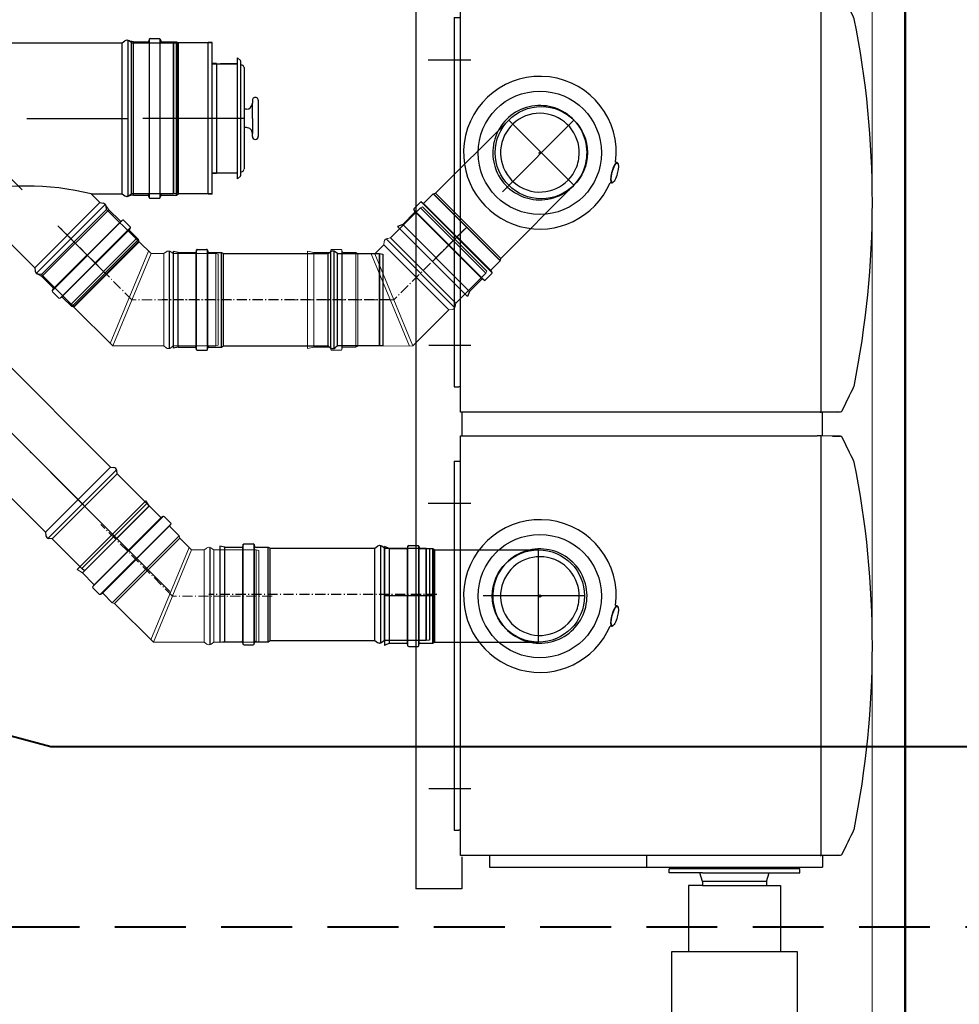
# Model space of a CAD drawing. Header units: millimetres. Extents: x -26820 to -12632, y -5851 to 1958.
# Tile 44 of 95: x -18348 to -18236, y -299 to -182. Entities that reach past the tile are written whole.
import ezdxf
from ezdxf.lldxf.tags import DXFTag

# ---------------------------------------------------------------- set-up
doc = ezdxf.new("R2010")
doc.units = ezdxf.units.MM
for name, pattern in [('ACAD_ISO10W100', [18.5, 12, -3, 0.5, -3]), ('AUSGEZOGEN', [0]), ('DASHED', [181.05, 120.7, -60.35])]:
    doc.linetypes.add(name, pattern=pattern)
for name, color, linetype, lineweight in [('A-INW-SC', 30, 'Continuous', 13), ('GAZ', 50, 'GAS_LINE', 50), ('Oś symetrii', 5, 'ACAD_ISO10W100', 20), ('Rysunek', 7, 'Continuous', 40), ('SAN_Przewody powrotne CO na rzucie', 104, 'Continuous', 40)]:
    doc.layers.add(name, color=color, linetype=linetype, lineweight=lineweight)
for name, color, linetype in [('Jeremias - linie zewnetrzne', 7, 'Continuous'), ('Jeremias - opisy', 1, 'Continuous'), ('Jeremias - osie', 5, 'DASHED'), ('Pomocnicze', 1, 'Continuous')]:
    doc.layers.add(name, color=color, linetype=linetype)
doc.styles.get("Standard").update_dxf_attribs({"font": 'arial.ttf'})
tags = doc.linetypes.add('GAS_LINE', pattern='A,12.7,-5.08,["GAS",Standard,S=2.54,R=0,X=-2.54,Y=-1.27],-6.35', length=24.13).pattern_tags.tags
tags[6] = DXFTag(74, 10)

# ---------------------------------------------------------------- blocks, each defined once
blk = doc.blocks.new('boven aanzicht con')
for p, q in [((4073.8, 1337.8), (4073.8, 1287.7)), ((4413.8, 1338.5), (4413.8, 1287.7)), ((4304.7, 1205.5), (4301.2, 1205.5)), ((4303, 1207.2), (4303, 1203.7))]:
    blk.add_line(p, q)
at = {"color": 0}
for p, q in [((4463.9, 1307.5), (4023.9, 1307.5)), ((4023.9, 1307.5), (4023.9, 1305.8)), ((4023.9, 1305.8), (4023.9, 1303.2)), ((4023.9, 1303.2), (4023.9, 1302.3)), ((4463.9, 1307.5), (4463.9, 1305.8)), ((4463.9, 1305.8), (4463.9, 1303.2)), ((4463.9, 1303.2), (4463.9, 1302.3)), ((3993.9, 1300.3), (4493.9, 1300.3)), ((3993.9, 871.3), (3993.9, 1300.3)), ((4023.9, 1300.3), (4023.9, 1302.3)), ((4463.9, 1302.3), (4463.9, 1300.3)), ((4493.9, 1300.3), (4493.9, 875.1)), ((4267.1, 1119.9), (4267.1, 1121.9)), ((4267.3, 1119), (4267.7, 1118.4)), ((4291.3, 1113.4), (4291.7, 1114.9)), ((4290, 1112.4), (4290.6, 1112.7)), ((3993.8, 870.5), (3993.8, 870.3)), ((3993.8, 870.4), (3994.2, 851)), ((3994.2, 850.6), (3993.8, 870.3)), ((3993.8, 870.8), (3993.8, 870.3)), ((3993.9, 870.8), (3993.9, 870.3)), ((3993.9, 870.3), (3994.9, 870.3)), ((3994.9, 870.3), (4492.8, 870.3)), ((4492.8, 870.3), (4493.8, 870.3)), ((4493.5, 851.1), (4493.9, 870.4)), ((4493.9, 870.3), (4493.9, 875.1)), ((4493.9, 870.3), (4493.9, 870.5)), ((4493.5, 848.3), (4493.6, 854.8))]:
    blk.add_line(p, q, dxfattribs=at)
blk.add_circle((4302.9, 1205.6), 73.5, dxfattribs=at)
for centre, radius, start, end in [((4023.4, 1301.3), 1, 270, 294.4698), ((4303, 1205.5), 91, 82.8298, 246.7741), ((4303, 1205.5), 91, 262.8458, 82.833), ((4464.3, 1301.3), 1, 245.5302, 270), ((4303, 1205.5), 56.2, 76.7634, 133.2366), ((4295.7, 1178.3), 84.3, 73.8349, 76.2255), ((4303, 1205.5), 56.2, 16.7634, 73.2366), ((4303, 1205.5), 56.2, 136.7634, 193.2366), ((4303, 1205.5), 46.9, 262.3398, 247.5407), ((4303, 1205.5), 56.2, 133.2366, 136.7634), ((4303, 1205.5), 56.2, 13.2366, 16.7634), ((4303, 1205.5), 56.2, 316.7634, 13.2366), ((4303, 1205.5), 56.2, 193.2366, 196.7634), ((4303, 1205.5), 56.2, 196.7634, 253.638), ((4303, 1205.5), 47, 249.1044, 260.8956), ((4303, 1205.5), 56.2, 256.362, 313.2366), ((4303, 1205.5), 56.2, 313.2366, 316.7634), ((4303, 1205.5), 56.2, 253.638, 256.362), ((4643.9, 862.8), 649.8, 180.5382, 181.3738), ((3996.3, 847.1), 2, 180.8133, 242.8265), ((4491.4, 847.1), 2, 296.1028, 359.1617), ((4244.4, 1927.4), 1118.2, 258.651, 281.2547)]:
    blk.add_arc(centre, radius, start, end, dxfattribs=at)
blk.add_ellipse((4279.1, 1116.2), major_axis=(11.6, -3.1), ratio=0.258819, dxfattribs=at)
for points, knots in [([(4248.3, 1192.6), (4248.3, 1192.5), (4248.3, 1192.4), (4248.2, 1192.1), (4248.1, 1192.1), (4247.9, 1192)], [0, 0, 0, 0, 0.5, 0.5, 1, 1, 1, 1]), ([(4248.6, 1189.6), (4248.7, 1189.7), (4248.8, 1189.6), (4249.1, 1189.5), (4249.2, 1189.4), (4249.2, 1189.3)], [0, 0, 0, 0, 0.5, 0.5, 1, 1, 1, 1]), ([(4285.1, 1162.1), (4285.2, 1162), (4285.3, 1161.9), (4285.7, 1161.8), (4286, 1161.7), (4286.2, 1161.6)], [0.7770185, 0.7770185, 0.7770185, 0.7770185, 0.875, 0.875, 1, 1, 1, 1]), ([(4295.6, 1159.1), (4295.8, 1159), (4296.1, 1159), (4296.5, 1159), (4296.6, 1158.9), (4296.7, 1158.9)], [0, 0, 0, 0, 0.125, 0.125, 0.20416, 0.20416, 0.20416, 0.20416]), ([(3993.9, 871.3), (3993.9, 871.3), (3993.9, 871.3), (3993.9, 871.2), (3993.9, 871.1), (3993.8, 870.9), (3993.8, 870.8), (3993.9, 870.6), (3993.9, 870.4), (3993.9, 870.3)], [0.3740197, 0.3740197, 0.3740197, 0.3740197, 0.5, 0.5, 0.75, 0.75, 0.875, 0.875, 1, 1, 1, 1]), ([(4493.6, 856.7), (4493.6, 856.1), (4493.6, 855.4), (4493.6, 854.1), (4493.6, 853.5), (4493.5, 851.7), (4493.5, 850.6), (4493.5, 848.9), (4493.5, 848.3), (4493.5, 847.5), (4493.5, 847.3), (4493.4, 847.2)], [0, 0, 0, 0, 0.0625, 0.0625, 0.125, 0.125, 0.25, 0.25, 0.375, 0.375, 0.46456, 0.46456, 0.46456, 0.46456]), ([(4493.4, 847.2), (4493.5, 847.3), (4493.5, 847.6), (4493.5, 848), (4493.5, 848.1), (4493.5, 848.2)], [0.6013961, 0.6013961, 0.6013961, 0.6013961, 0.75, 0.75, 0.7995415, 0.7995415, 0.7995415, 0.7995415])]:
    blk.add_open_spline(points, degree=3, knots=knots, dxfattribs=at)
blk.add_rational_spline([(4290.6, 1112.7), (4295.2, 1115.2), (4281.7, 1119.3), (4268.1, 1123.5), (4267.1, 1119.9)], [1, 0.65756504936, 1, 0.657565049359, 1], degree=2, knots=[0, 0, 0, 0.5, 0.5, 1, 1, 1], dxfattribs=at)
for points, weights in [([(4267.1, 1119.9), (4267, 1119.5), (4267.3, 1119)], [1, 0.990816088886, 1]), ([(4291.7, 1114.9), (4291.7, 1115.1), (4291.7, 1115.2)], [1, 0.9992111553, 1])]:
    blk.add_rational_spline(points, weights, degree=2, dxfattribs=at)
for points in [[(3995.4, 845.3), (4005, 840.6), (4014.9, 835.8), (4025.1, 830.8)], [(4462.6, 830.8), (4472.8, 835.8), (4482.7, 840.6), (4492.3, 845.3)]]:
    blk.add_open_spline(points, degree=3, dxfattribs=at)
blk = doc.blocks.new('fl')
for p, q in [((-5, 38), (-5, 78)), ((-5, 78), (0, 78)), ((0, -78), (0, 78)), ((-15, 38), (-5, 41.4)), ((-15, -38), (-15, 38)), ((-5, 38), (-5, -38)), ((-15, -38), (-5, -41.4)), ((-5, -38), (-5, -78)), ((-5, -78), (0, -78))]:
    blk.add_line(p, q)
blk = doc.blocks.new('gbs-albi31_180_wzp')
at = {"layer": 'Jeremias - linie zewnetrzne'}
for p, q in [((-91.4, 148.9), (-92.5, 154.9)), ((-92.5, 154.9), (92.5, 154.9)), ((91.4, 148.9), (92.5, 154.9)), ((-91.4, 148.9), (-91.4, 131.4)), ((-91.4, 148.9), (91.4, 148.9)), ((91.4, 148.9), (91.4, 131.4)), ((-94.7, 129.8), (94.7, 129.8)), ((-94.3, 130), (-92.2, 130.4)), ((94.3, 130), (92.2, 130.4)), ((-95.1, 128.9), (-95.1, 117.8)), ((95.1, 128.9), (95.1, 117.8)), ((-94.7, 116.9), (94.7, 116.9)), ((-94.3, 116.8), (-92.2, 116.3)), ((-91.4, 115.3), (-91.4, 97.3)), ((91.4, 115.3), (91.4, 97.3)), ((94.3, 116.8), (92.2, 116.3)), ((-91.4, 97.3), (-90, 94.9)), ((-91.4, 97.3), (91.4, 97.3)), ((-90, 94.9), (90, 94.9)), ((-90, 54.9), (-90, 94.9)), ((91.4, 97.3), (90, 94.9)), ((90, 54.9), (90, 94.9)), ((-90.5, 54.9), (-90.5, 59.9)), ((-90.5, 59.9), (90.5, 59.9)), ((90.5, 54.9), (90.5, 59.9)), ((-90.5, 54.9), (90.5, 54.9)), ((-65.5, 49.9), (-65.5, 54.9)), ((-65.5, 54.9), (65.5, 54.9)), ((65.5, 49.9), (-65.5, 49.9)), ((-65, 54.9), (-65, 44.9)), ((65, 54.9), (65, 24.9)), ((65.5, 49.9), (65.5, 54.9)), ((-65, 44.9), (-65, 24.9)), ((65, 24.9), (65, 44.9)), ((65, 44.9), (65, 24.9)), ((65, 44.9), (65, 24.9)), ((-72, 24.9), (-68.8, 21.2)), ((-72, 24.9), (72, 24.9)), ((-65, 24.9), (65, 24.9)), ((72, 24.9), (68.8, 21.2)), ((-68, 20.9), (68, 20.9)), ((-63.8, 20.2), (-63.3, 18.9)), ((60.5, 16.9), (-60.3, 16.9)), ((-11, 14), (-11, 16.9)), ((11, 14), (11, 16.9)), ((63.8, 20.2), (63.3, 18.9)), ((-21.5, 7), (-18, 7)), ((21.5, 0), (-21.5, 0)), ((0, 7), (-18, 7)), ((0, 7), (18, 7)), ((21.5, 7), (18, 7))]:
    blk.add_line(p, q, dxfattribs=at)
for centre, radius, start, end in [((-94.1, 128.9), 1.03, 101.7683, 180), ((-92.4, 131.4), 1.03, 281.7683, 0), ((92.4, 131.4), 1.03, 180, 258.2317), ((94.1, 128.9), 1.03, 0, 78.2317), ((-94.1, 117.8), 1.03, 180, 258.2317), ((94.1, 117.8), 1.03, 281.7683, 0), ((-92.4, 115.3), 1.03, 0, 78.2317), ((92.4, 115.3), 1.03, 101.7683, 180), ((-68, 21.9), 1, 221.1859, 270), ((-64.7, 19.9), 1, 18.5508, 90), ((-60.5, 19.9), 3, 198.5508, 273.1934), ((-18, 14), 7, 270, 0), ((18, 14), 7, 180, 270), ((60.5, 19.9), 3, 269.9925, 341.4492), ((64.7, 19.9), 1, 90, 161.4492), ((68, 21.9), 1, 270, 318.8141), ((-21.5, 3.5), 3.5, 90, 270), ((21.5, 3.5), 3.5, 270, 90)]:
    blk.add_arc(centre, radius, start, end, dxfattribs=at)
at = {"layer": 'Jeremias - opisy', "linetype": 'AUSGEZOGEN'}
blk.add_line((-91.2, 96.9), (91.2, 96.9), dxfattribs=at)
at = {"layer": 'Jeremias - osie'}
blk.add_line((0, 16.9), (0, 154.9), dxfattribs=at)
blk = doc.blocks.new('gbs-fu16_180_wzb')
at = {"layer": 'Jeremias - linie zewnetrzne'}
for p, q in [((94, 360), (-94, 360)), ((-91.4, 354), (-94, 360)), ((-91.4, 354), (91.4, 354)), ((-91.4, 354), (-91.4, 333.8)), ((91.4, 354), (94, 360)), ((91.4, 354), (91.4, 333.8)), ((-95.1, 331.3), (-95.1, 320.2)), ((-94.3, 332.4), (-92.2, 332.8)), ((-94.1, 332.2), (94.7, 332.2)), ((-92.2, 332.8), (92.2, 332.8)), ((94.3, 332.4), (92.2, 332.8)), ((95.1, 331.3), (95.1, 320.2)), ((-94.3, 319.2), (-92.2, 318.7)), ((-94.1, 319.3), (94.7, 319.3)), ((-92.2, 318.7), (92.2, 318.7)), ((-91.4, 317.7), (-91.4, 302.4)), ((91.4, 317.7), (91.4, 302.4)), ((94.3, 319.2), (92.2, 318.7)), ((-91.4, 302.4), (91.4, 302.4)), ((-91.4, 302.4), (-90, 300)), ((-90, 300), (90, 300)), ((-90, 300), (-90, 257.8)), ((91.4, 302.4), (90, 300)), ((90, 300), (90, 65.3)), ((-90, 257.8), (-178.2, 169.6)), ((-186.2, 161.6), (-185.6, 165.4)), ((-184.5, 167.7), (-184.2, 167.9)), ((-178.2, 169.6), (-181.9, 169.1)), ((-178.2, 169.6), (-100.4, 91.8)), ((-221.5, 126.3), (-186.2, 161.6)), ((-186.2, 161.6), (-108.4, 83.8)), ((-224, 123.1), (-221.5, 126.3)), ((-146.9, 46), (-224, 123.1)), ((-221.5, 126.3), (-143.7, 48.5)), ((-143.7, 48.5), (-221.5, 126.3)), ((-90, 102.2), (-100.4, 91.8)), ((-90, 102.2), (-90, 65.3)), ((-108.4, 83.8), (-143.7, 48.5)), ((-108.4, 83.8), (-104.6, 84.4)), ((-102.3, 85.5), (-102.1, 85.8)), ((-100.4, 91.8), (-100.9, 88.1)), ((-93.1, 59.5), (-93.1, 59.8)), ((-90, 65.3), (-92.3, 62.3)), ((-90, 65.3), (90, 65.3)), ((90, 65.3), (92.3, 62.3)), ((93.1, 59.5), (93.1, 59.8)), ((-143.7, 48.5), (-146.9, 46)), ((-90, 54), (-92.3, 57)), ((-90, 4), (-90, 54)), ((-90, 54), (90, 54)), ((90, 54), (92.3, 57)), ((90, 54), (90, 4)), ((-89.5, 0), (-90, 4)), ((-90, 4), (90, 4)), ((90, 4), (-90, 4)), ((89.5, 0), (-89.5, 0)), ((90, 4), (89.5, 0))]:
    blk.add_line(p, q, dxfattribs=at)
for centre, radius, start, end in [((-94.1, 331.3), 1.03, 101.7683, 180), ((-92.4, 333.8), 1.03, 281.7683, 0), ((92.4, 333.8), 1.03, 180, 258.2317), ((94.1, 331.3), 1.03, 0, 78.2317), ((-94.1, 320.2), 1.03, 180, 258.2317), ((-92.4, 317.7), 1.03, 0, 78.2317), ((92.4, 317.7), 1.03, 101.7683, 180), ((94.1, 320.2), 1.03, 281.7683, 0), ((-407.5, 180), 326.9, 346.2351, 13.7649), ((-181.6, 164.8), 4.11, 135, 171.8397), ((-181.3, 165), 4.11, 98.1603, 135), ((-105.2, 88.4), 4.11, 278.1603, 315), ((-105, 88.7), 4.11, 315, 351.8397), ((-89, 59.8), 4.11, 143.1603, 180), ((-89, 59.5), 4.11, 180, 216.8397), ((89, 59.8), 4.11, 0, 36.8397), ((89, 59.5), 4.11, 323.1603, 0)]:
    blk.add_arc(centre, radius, start, end, dxfattribs=at)
at = {"layer": 'Jeremias - opisy', "linetype": 'AUSGEZOGEN'}
blk.add_line((91.2, 302), (-91.2, 302), dxfattribs=at)
at = {"layer": 'Jeremias - osie'}
for p, q in [((0, 360), (0, 0)), ((0, 270), (-185.5, 84.5))]:
    blk.add_line(p, q, dxfattribs=at)
blk = doc.blocks.new('fu_0629_110_wzg')
for p, q in [((142.4, 59.3), (142, 57.2)), ((142.6, 59.7), (142.6, -59.7)), ((154.6, 60.1), (143.4, 60.1)), ((155.5, 59.7), (155.5, -59.7)), ((155.6, 59.3), (156.1, 57.2)), ((177.3, 56.4), (183.3, 59)), ((183.3, -59), (183.3, 59)), ((123.3, 55), (0, 55)), ((125.7, 56.4), (123.3, 55)), ((123.3, 55), (123.3, -55)), ((125.7, 56.4), (125.7, -56.4)), ((141, 56.4), (125.7, 56.4)), ((142, 57.2), (142, -57.2)), ((156.1, 57.2), (156.1, -57.2)), ((177.3, 56.4), (157.1, 56.4)), ((177.3, 56.4), (177.3, -56.4)), ((123.3, -55), (0, -55)), ((125.7, -56.4), (123.3, -55)), ((141, -56.4), (125.7, -56.4)), ((142.4, -59.3), (142, -57.2)), ((155.6, -59.3), (156.1, -57.2)), ((177.3, -56.4), (157.1, -56.4)), ((177.3, -56.4), (183.3, -59)), ((154.6, -60.1), (143.4, -60.1))]:
    blk.add_line(p, q)
for centre, start, end in [((143.4, 59.1), 90, 168.2317), ((154.6, 59.1), 11.7683, 90), ((141, 57.4), 270, 348.2317), ((157.1, 57.4), 191.7683, 270), ((141, -57.4), 11.7683, 90), ((157.1, -57.4), 90, 168.2317), ((143.4, -59.1), 191.7683, 270), ((154.6, -59.1), 270, 348.2317)]:
    blk.add_arc(centre, 1.03, start, end)
at = {"layer": 'Jeremias - linie zewnetrzne'}
blk.add_circle((0, 0), 55, dxfattribs=at)
at = {"layer": 'Jeremias - opisy', "linetype": 'AUSGEZOGEN'}
blk.add_line((125.3, -56.2), (125.3, 56.2), dxfattribs=at)
at = {"layer": 'Jeremias - osie'}
for p, q in [((0, 55), (0, -55)), ((-55, 0), (183.3, 0))]:
    blk.add_line(p, q, dxfattribs=at)
blk = doc.blocks.new('A$C3615')
at = {"layer": 'Jeremias - linie zewnetrzne', "xscale": 0.09999999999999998, "yscale": 0.09999999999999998, "zscale": 0.09999999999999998, "rotation": 135}
blk.add_blockref('fu_0629_110_wzg', (17.21, 8.14), dxfattribs=at)
blk = doc.blocks.new('A$C15808')
at = {"layer": 'Oś symetrii'}
for p, q in [((58.1, 119), (143.4, 204.2)), ((58.1, 0), (58.1, 119))]:
    blk.add_line(p, q, dxfattribs=at)
at = {"layer": 'Pomocnicze'}
blk.add_line((0.1, 74.2), (116, 74.2), dxfattribs=at)
at = {"layer": 'Rysunek', "lineweight": -2}
for p, q in [((85.7, 226.3), (72.4, 213)), ((85.7, 226.3), (89.8, 232.6)), ((85.7, 226.3), (165.5, 146.6)), ((171.7, 150.7), (89.8, 232.6)), ((68, 213.9), (60.1, 206)), ((69.3, 214), (71.1, 212.8)), ((69.3, 213.7), (153.3, 129.8)), ((71.1, 212.8), (152, 131.9)), ((61, 201.6), (50.2, 190.8)), ((60, 204.7), (61.1, 202.9)), ((60.2, 204.6), (144.2, 120.7)), ((61.1, 202.9), (142, 122)), ((49.4, 188.1), (3.1, 141.7)), ((50.2, 190.8), (49.4, 188.1)), ((49.4, 188.1), (127.2, 110.3)), ((50.2, 190.8), (129.9, 111)), ((113.1, 96.2), (3.1, 141.7)), ((3.1, 141.7), (3.1, 81)), ((116.1, 99.2), (6.1, 144.8)), ((165.5, 146.6), (152.1, 133.2)), ((165.5, 146.6), (171.7, 150.7)), ((153.1, 130.2), (152, 131.9)), ((140.7, 121.9), (129.9, 111)), ((143.8, 120.8), (142, 122)), ((153, 128.9), (145.1, 121)), ((127.2, 110.3), (113.1, 96.2)), ((129.9, 111), (127.2, 110.3)), ((113.1, 96.2), (113.1, 81)), ((0, 75.2), (0, 75.5)), ((3.1, 81), (0.8, 78)), ((3.1, 69.7), (0.8, 72.7)), ((3.1, 81), (113.1, 81)), ((113.1, 81), (115.3, 78)), ((113.1, 69.7), (115.3, 72.7)), ((116.2, 75.2), (116.2, 75.5)), ((3.1, 69.7), (113.1, 69.7)), ((3.1, 19.1), (3.1, 69.7)), ((113.1, 19.1), (113.1, 69.7)), ((113.1, 19.1), (3.1, 19.1)), ((3.1, 19.1), (3.9, 16.2)), ((112.3, 16.2), (3.9, 16.2)), ((113.1, 19.1), (112.3, 16.2))]:
    blk.add_line(p, q, dxfattribs=at)
for centre, radius, start, end in [((68.7, 213.1), 1.03, 56.7683, 135), ((71.6, 213.7), 1.03, 236.7683, 315), ((60.8, 205.2), 1.03, 135, 213.2317), ((60.3, 202.3), 1.03, 315, 33.2317), ((152.8, 132.5), 1.03, 135, 213.2317), ((152.3, 129.6), 1.03, 315, 33.2317), ((141.5, 121.1), 1.03, 56.7683, 135), ((144.4, 121.7), 1.03, 236.7683, 315), ((4.1, 75.5), 4.11, 143.1603, 180), ((4.1, 75.2), 4.11, 180, 216.8397), ((112.1, 75.5), 4.11, 0, 36.8397), ((112.1, 75.2), 4.11, 323.1603, 0)]:
    blk.add_arc(centre, radius, start, end, dxfattribs=at)
blk = doc.blocks.new('A$C6213')
at = {"layer": 'A-INW-SC', "xscale": 0.1, "yscale": 0.1, "zscale": 0.1}
blk.add_blockref('A$C15808', (0, 0), dxfattribs=at)
blk = doc.blocks.new('A$C7243')
at = {"layer": 'A-INW-SC'}
blk.add_line((0, 37.85), (37.85, 0), dxfattribs=at)
blk = doc.blocks.new('A$C15579')
at = {"layer": 'Oś symetrii', "lineweight": -3}
blk.add_line((6.01, 0), (6.01, 52.19), dxfattribs=at)
at = {"layer": 'Pomocnicze', "lineweight": -3}
blk.add_line((0.23, 6.69), (11.79, 6.69), dxfattribs=at)
at = {"layer": 'Rysunek', "lineweight": -3}
for p, q in [((11.76, 50.89), (0.26, 50.89)), ((0.37, 50.29), (0.26, 50.89)), ((11.65, 50.29), (11.76, 50.89)), ((0.37, 50.29), (11.65, 50.29)), ((0.37, 50.29), (0.37, 48.27)), ((11.65, 50.29), (11.65, 48.27)), ((0.04, 48.11), (11.98, 48.11)), ((0.08, 48.12), (0.29, 48.17)), ((0.29, 48.17), (11.73, 48.17)), ((11.94, 48.12), (11.73, 48.17)), ((0, 48.02), (0, 46.91)), ((12.02, 48.02), (12.02, 46.91)), ((0.04, 46.82), (11.98, 46.82)), ((0.08, 46.81), (0.29, 46.76)), ((0.29, 46.76), (11.73, 46.76)), ((0.37, 46.66), (0.37, 45.13)), ((11.65, 46.66), (11.65, 45.13)), ((11.94, 46.81), (11.73, 46.76)), ((0.37, 45.13), (11.65, 45.13)), ((0.37, 45.13), (0.51, 44.89)), ((0.51, 44.89), (11.51, 44.89)), ((0.51, 44.89), (0.51, 7.42)), ((11.65, 45.13), (11.51, 44.89)), ((11.51, 44.89), (11.51, 7.42)), ((0.51, 7.42), (0.28, 7.12)), ((0.51, 7.42), (11.51, 7.42)), ((11.51, 7.42), (11.74, 7.12)), ((0.2, 6.84), (0.2, 6.87)), ((0.51, 6.29), (0.28, 6.59)), ((11.51, 6.29), (11.74, 6.59)), ((11.82, 6.84), (11.82, 6.87))]:
    blk.add_line(p, q, dxfattribs=at)
blk.add_lwpolyline([(0.51, 1.29), (0.51, 6.29), (11.51, 6.29), (11.51, 1.29), (11.46, 0.89), (0.56, 0.89), (0.51, 1.29), (11.51, 1.29)], close=True, dxfattribs=at)
for centre, radius, start, end in [((0.1, 48.02), 0.103, 101.7683, 180), ((0.27, 48.27), 0.103, 281.7683, 0), ((11.75, 48.27), 0.103, 180, 258.2317), ((11.92, 48.02), 0.103, 0, 78.2317), ((0.1, 46.91), 0.103, 180, 258.2317), ((0.27, 46.66), 0.103, 0, 78.2317), ((11.75, 46.66), 0.103, 101.7683, 180), ((11.92, 46.91), 0.103, 281.7683, 0), ((0.61, 6.87), 0.411, 143.1603, 180), ((11.41, 6.87), 0.411, 0, 36.8397), ((0.61, 6.84), 0.411, 180, 216.8397), ((11.41, 6.84), 0.411, 323.1603, 0)]:
    blk.add_arc(centre, radius, start, end, dxfattribs=at)
blk = doc.blocks.new('A$C6289')
at = {"layer": 'Oś symetrii', "lineweight": -3}
blk.add_line((60.1, 0), (60.1, 271.9), dxfattribs=at)
at = {"layer": 'Pomocnicze', "lineweight": -3}
blk.add_line((2.3, 66.7), (117.9, 66.7), dxfattribs=at)
at = {"layer": 'Rysunek', "lineweight": -3}
for p, q in [((117.6, 258.7), (2.6, 258.7)), ((3.7, 252.7), (2.6, 258.7)), ((116.5, 252.7), (117.6, 258.7)), ((3.7, 252.7), (116.5, 252.7)), ((3.7, 252.7), (3.7, 232.5)), ((116.5, 252.7), (116.5, 232.5)), ((0, 230), (0, 218.9)), ((0.4, 230.9), (119.8, 230.9)), ((0.8, 231), (2.9, 231.5)), ((2.9, 231.5), (117.3, 231.5)), ((119.4, 231), (117.3, 231.5)), ((120.2, 230), (120.2, 218.9)), ((0.4, 218), (119.8, 218)), ((0.8, 217.8), (2.9, 217.4)), ((2.9, 217.4), (117.3, 217.4)), ((3.7, 216.4), (3.7, 201.1)), ((116.5, 216.4), (116.5, 201.1)), ((119.4, 217.8), (117.3, 217.4)), ((3.7, 201.1), (116.5, 201.1)), ((3.7, 201.1), (5.1, 198.7)), ((116.5, 201.1), (115.1, 198.7)), ((5.1, 198.7), (115.1, 198.7)), ((5.1, 198.7), (5.1, 74)), ((115.1, 198.7), (115.1, 74)), ((5.1, 74), (2.8, 71)), ((5.1, 74), (115.1, 74)), ((115.1, 74), (117.4, 71)), ((2, 68.2), (2, 68.5)), ((5.1, 62.7), (2.8, 65.7)), ((115.1, 62.7), (117.4, 65.7)), ((118.2, 68.2), (118.2, 68.5))]:
    blk.add_line(p, q, dxfattribs=at)
blk.add_lwpolyline([(5.1, 12.7), (5.1, 62.7), (115.1, 62.7), (115.1, 12.7), (114.6, 8.7), (5.6, 8.7), (5.1, 12.7), (115.1, 12.7)], close=True, dxfattribs=at)
for centre, radius, start, end in [((1, 230), 1.03, 101.7683, 180), ((2.7, 232.5), 1.03, 281.7683, 0), ((117.5, 232.5), 1.03, 180, 258.2317), ((119.2, 230), 1.03, 0, 78.2317), ((1, 218.9), 1.03, 180, 258.2317), ((2.7, 216.4), 1.03, 0, 78.2317), ((117.5, 216.4), 1.03, 101.7683, 180), ((119.2, 218.9), 1.03, 281.7683, 0), ((6.1, 68.5), 4.11, 143.1603, 180), ((114.1, 68.5), 4.11, 0, 36.8397), ((6.1, 68.2), 4.11, 180, 216.8397), ((114.1, 68.2), 4.11, 323.1603, 0)]:
    blk.add_arc(centre, radius, start, end, dxfattribs=at)

msp = doc.modelspace()

# ---------------------------------------------------------------- linework, layer by layer
at = {"color": 7}
for p, q in [((-18300.55, -174.66), (-18300.55, -285.66)), ((-18300.55, -174.66), (-18300.55, -285.66)), ((-18295.05, -228.85), (-18295.05, -231.67)), ((-18252.05, -231.67), (-18252.05, -228.84)), ((-18295.05, -281.85), (-18295.05, -285.66)), ((-18291.75, -281.67), (-18291.75, -283.08)), ((-18273.05, -281.67), (-18273.05, -283.08)), ((-18252.05, -281.67), (-18252.05, -283.08)), ((-18291.75, -283.08), (-18252.05, -283.08)), ((-18266.36, -284.76), (-18266.36, -285.26)), ((-18258.75, -284.76), (-18258.75, -285.26)), ((-18295.05, -285.66), (-18300.55, -285.66)), ((-18268.05, -285.26), (-18268.05, -293.16)), ((-18266.36, -285.26), (-18268.05, -285.26)), ((-18266.36, -285.26), (-18258.75, -285.26)), ((-18258.75, -285.26), (-18257.05, -285.26)), ((-18257.05, -285.26), (-18257.05, -293.16)), ((-18255.05, -293.16), (-18270.05, -293.16)), ((-18270.05, -293.16), (-18270.05, -309.16)), ((-18255.05, -309.16), (-18255.05, -293.16))]:
    msp.add_line(p, q, dxfattribs=at)
at = {"layer": 'A-INW-SC', "color": 7}
msp.add_line((-18246.13, -58.84), (-18246.13, -319.84), dxfattribs=at)
at = {"layer": 'GAZ', "color": 7, "ltscale": 3}
msp.add_line((-18242.2, -427.69), (-18242.2, -54.13), dxfattribs=at)
at = {"layer": 'SAN_Przewody powrotne CO na rzucie', "color": 7}
for p, q in [((-18344.03, -268.73), (-18383.46, -258.16)), ((-18203.57, -268.73), (-18344.03, -268.73))]:
    msp.add_line(p, q, dxfattribs=at)
at = {"layer": 'SAN_Przewody powrotne CO na rzucie', "color": 7, "linetype": 'DASHED', "ltscale": 0.07}
msp.add_line((-18425.13, -290.16), (-18181.97, -290.16), dxfattribs=at)

# ---------------------------------------------------------------- block references
at = {"color": 7, "xscale": 0.1, "yscale": 0.1, "zscale": 0.1, "rotation": 90}
for name, p in [('boven aanzicht con', (-18165.2, -628.23)), ('boven aanzicht con', (-18165.2, -681.06)), ('fl', (-18262.55, -283.26))]:
    msp.add_blockref(name, p, dxfattribs=at)
at = {"layer": 'A-INW-SC', "color": 7}
for name, p, rotation in [('A$C3615', (-18277.44, -215.14), 90), ('A$C6213', (-18290.64, -211.16), 135), ('A$C15579', (-18339.81, -248.77), 45), ('A$C6213', (-18322.48, -221.27), 90), ('A$C3615', (-18292.34, -268.68), 45), ('A$C6213', (-18317.65, -256.57), 90)]:
    msp.add_blockref(name, p, dxfattribs=dict(at, rotation=rotation))
at = {"layer": 'A-INW-SC', "color": 7, "xscale": 0.1, "yscale": 0.1, "zscale": 0.1, "rotation": 90}
for p in [(-18303.59, -221.47), (-18298.02, -256.57)]:
    msp.add_blockref('A$C6289', p, dxfattribs=at)
at = {"layer": 'A-INW-SC', "color": 7}
msp.add_blockref('A$C7243', (-18367.7, -250.23), dxfattribs=at)
at = {"layer": 'Jeremias - linie zewnetrzne', "color": 7, "xscale": 0.1, "yscale": 0.1, "zscale": 0.1, "rotation": 89.99999999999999}
for name, p in [('gbs-fu16_180_wzb', (-18329.01, -193.84)), ('gbs-albi31_180_wzp', (-18319.32, -193.84))]:
    msp.add_blockref(name, p, dxfattribs=at)

doc.saveas('drawing.dxf')
